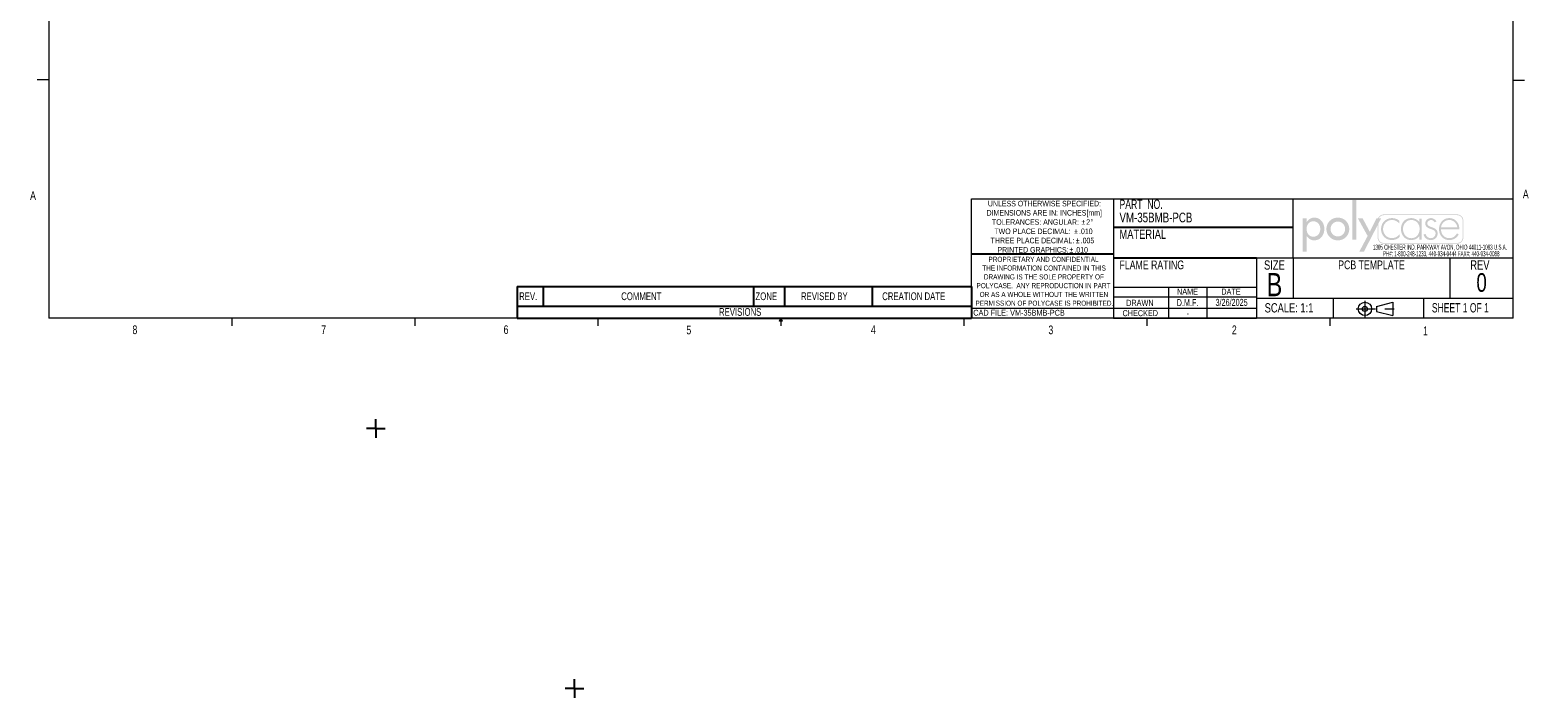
# Paper-space layout 'Sheet1' of a CAD drawing. Header units: inches. Extents: x 0.4 to 16.6, y -3.7 to 15.5.
# Tile 1 of 2: x 0.4 to 16.6, y -3.7 to 3.5. Entities that reach past the tile are written whole.
import ezdxf

# ---------------------------------------------------------------- set-up
doc = ezdxf.new("R2010")
doc.units = ezdxf.units.IN
doc.header["$MEASUREMENT"] = 0
doc.linetypes.add('SLD-Center', pattern=[0.75, 0.6, -0.05, 0.05, -0.05])
doc.linetypes.add('SLD-Solid', pattern=[0])
doc.layers.add('FORMAT', color=7, linetype='SLD-Solid')
doc.layers.add('SLD-0', color=7, linetype='SLD-Solid')
doc.styles.add('SLDTEXTSTYLE0', font='TXT', dxfattribs={"width": 0.525406})
doc.styles.add('SLDTEXTSTYLE1', font='TXT', dxfattribs={"width": 0.75})
doc.styles.add('SLDTEXTSTYLE2', font='TXT', dxfattribs={"width": 0.6875})
doc.styles.add('SLDTEXTSTYLE3', font='TXT', dxfattribs={"width": 0.694444})

# ---------------------------------------------------------------- blocks, each defined once
blk = doc.blocks.new('ThirdAngleProjectionBlock')
at = {"color": 7, "linetype": 'SLD-Center', "lineweight": 18}
for p, q in [((0.275, 0.506), (0.275, 0)), ((0, 0.253), (1.202, 0.253))]:
    blk.add_line(p, q, dxfattribs=at)
at = {"color": 7, "linetype": 'SLD-Solid', "lineweight": 18}
for p, q in [((0.632, 0.332), (1.13, 0.459)), ((0.632, 0.332), (0.632, 0.174)), ((0.632, 0.174), (1.13, 0.048)), ((1.13, 0.459), (1.13, 0.048))]:
    blk.add_line(p, q, dxfattribs=at)
for radius in [0.206, 0.0789]:
    blk.add_circle((0.275, 0.253), radius, dxfattribs=at)
blk = doc.blocks.new('SW_NOTE_0')
at = {"color": 0, "linetype": 'Continuous', "lineweight": 0, "char_height": 0.055, "attachment_point": 2, "style": 'SLDTEXTSTYLE0'}
for s, insert in [('1305 CHESTER IND. PARKWAY AVON, OHIO 44011-1083 U.S.A.', (0.742, 0.071)), ('PH#: 1-800-248-1233, 440-934-0444 FAX#: 440-934-0088', (0.756, 0))]:
    blk.add_mtext(s, dxfattribs=dict(at, insert=insert))
blk = doc.blocks.new('Block2')
at = {"linetype": 'Continuous'}
blk.add_hatch(color=7, dxfattribs=at).paths.add_polyline_path([(1.559, 0.355), (1.559, 1.505), (1.44, 1.505), (1.44, 0.355)], flags=0)
h = blk.add_hatch(color=7, dxfattribs=at)
edge = h.paths.add_edge_path(flags=0)
edge.add_spline(control_points=[(0.122, 0.452), (0.17, 0.382), (0.245, 0.334), (0.333, 0.334)], knot_values=[4, 4, 4, 4, 5, 5, 5, 5], weights=[1, 1, 1, 1], degree=3, periodic=0)
edge.add_spline(control_points=[(0.333, 0.334), (0.523, 0.334), (0.629, 0.492), (0.629, 0.669)], knot_values=[3, 3, 3, 3, 4, 4, 4, 4], weights=[1, 1, 1, 1], degree=3, periodic=0)
edge.add_spline(control_points=[(0.629, 0.669), (0.629, 0.839), (0.517, 0.994), (0.338, 0.994)], knot_values=[2, 2, 2, 2, 3, 3, 3, 3], weights=[1, 1, 1, 1], degree=3, periodic=0)
edge.add_spline(control_points=[(0.338, 0.994), (0.245, 0.994), (0.171, 0.946), (0.122, 0.872)], knot_values=[1, 1, 1, 1, 2, 2, 2, 2], weights=[1, 1, 1, 1], degree=3, periodic=0)
edge.add_line((0.122, 0.872), (0.119, 0.872))
edge.add_line((0.119, 0.872), (0.119, 0.975))
edge.add_line((0.119, 0.975), (0, 0.975))
edge.add_line((0, 0.975), (0, 0))
edge.add_line((0, 0), (0.119, 0))
edge.add_line((0.119, 0), (0.119, 0.452))
edge.add_line((0.119, 0.452), (0.122, 0.452))
edge = h.paths.add_edge_path(flags=0)
edge.add_spline(control_points=[(0.113, 0.665), (0.113, 0.78), (0.185, 0.888), (0.309, 0.888), (0.437, 0.888), (0.51, 0.786), (0.51, 0.665)], knot_values=[0, 0, 0, 0, 1, 1, 1, 2, 2, 2, 2], weights=[1, 1, 1, 1, 1, 1, 1], degree=3, periodic=0)
edge.add_spline(control_points=[(0.51, 0.665), (0.51, 0.543), (0.439, 0.44), (0.309, 0.44), (0.183, 0.44), (0.113, 0.549), (0.113, 0.665)], knot_values=[2, 2, 2, 2, 3, 3, 3, 4, 4, 4, 4], weights=[1, 1, 1, 1, 1, 1, 1], degree=3, periodic=0)
h = blk.add_hatch(color=7, dxfattribs=at)
edge = h.paths.add_edge_path(flags=0)
edge.add_spline(control_points=[(0.69, 0.664), (0.69, 0.477), (0.836, 0.334), (1.022, 0.334), (1.207, 0.334), (1.353, 0.477), (1.353, 0.664)], knot_values=[0, 0, 0, 0, 1, 1, 1, 2, 2, 2, 2], weights=[1, 1, 1, 1, 1, 1, 1], degree=3, periodic=0)
edge.add_spline(control_points=[(1.353, 0.664), (1.353, 0.851), (1.207, 0.994), (1.022, 0.994), (0.836, 0.994), (0.69, 0.851), (0.69, 0.664)], knot_values=[2, 2, 2, 2, 3, 3, 3, 4, 4, 4, 4], weights=[1, 1, 1, 1, 1, 1, 1], degree=3, periodic=0)
edge = h.paths.add_edge_path(flags=0)
edge.add_spline(control_points=[(1.234, 0.664), (1.234, 0.547), (1.139, 0.448), (1.022, 0.448), (0.904, 0.448), (0.81, 0.547), (0.81, 0.664)], knot_values=[0, 0, 0, 0, 1, 1, 1, 2, 2, 2, 2], weights=[1, 1, 1, 1, 1, 1, 1], degree=3, periodic=0)
edge.add_spline(control_points=[(0.81, 0.664), (0.81, 0.782), (0.904, 0.88), (1.022, 0.88), (1.139, 0.88), (1.234, 0.782), (1.234, 0.664)], knot_values=[2, 2, 2, 2, 3, 3, 3, 4, 4, 4, 4], weights=[1, 1, 1, 1, 1, 1, 1], degree=3, periodic=0)
h = blk.add_hatch(color=7, dxfattribs=at)
edge = h.paths.add_edge_path(flags=0)
edge.add_spline(control_points=[(4.669, 0.413), (4.669, 0.316), (4.59, 0.237), (4.493, 0.237)], knot_values=[7, 7, 7, 7, 8, 8, 8, 8], weights=[1, 1, 1, 1], degree=3, periodic=0)
edge.add_line((4.493, 0.237), (2.356, 0.237))
edge.add_spline(control_points=[(2.356, 0.237), (2.259, 0.237), (2.18, 0.316), (2.18, 0.413)], knot_values=[1, 1, 1, 1, 2, 2, 2, 2], weights=[1, 1, 1, 1], degree=3, periodic=0)
edge.add_line((2.18, 0.413), (2.18, 0.781))
edge.add_line((2.18, 0.781), (1.778, 0))
edge.add_line((1.778, 0), (1.643, 0))
edge.add_line((1.643, 0), (1.887, 0.461))
edge.add_line((1.887, 0.461), (1.603, 0.975))
edge.add_line((1.603, 0.975), (1.742, 0.975))
edge.add_line((1.742, 0.975), (1.952, 0.582))
edge.add_line((1.952, 0.582), (2.146, 0.975))
edge.add_line((2.146, 0.975), (2.192, 0.975))
edge.add_spline(control_points=[(2.192, 0.975), (2.218, 1.041), (2.282, 1.087), (2.356, 1.087)], knot_values=[3.233464, 3.233464, 3.233464, 3.233464, 4, 4, 4, 4], weights=[1, 1, 1, 1], degree=3, periodic=0)
edge.add_line((2.356, 1.087), (4.493, 1.087))
edge.add_spline(control_points=[(4.493, 1.087), (4.59, 1.087), (4.669, 1.008), (4.669, 0.911)], knot_values=[5, 5, 5, 5, 6, 6, 6, 6], weights=[1, 1, 1, 1], degree=3, periodic=0)
edge.add_line((4.669, 0.911), (4.669, 0.413))
edge = h.paths.add_edge_path(flags=0)
edge.add_line((2.215, 0.975), (2.28, 0.975))
edge.add_line((2.28, 0.975), (2.201, 0.821))
edge.add_line((2.201, 0.821), (2.201, 0.413))
edge.add_spline(control_points=[(2.201, 0.413), (2.201, 0.327), (2.271, 0.258), (2.356, 0.258)], knot_values=[2, 2, 2, 2, 3, 3, 3, 3], weights=[1, 1, 1, 1], degree=3, periodic=0)
edge.add_line((2.356, 0.258), (4.493, 0.258))
edge.add_spline(control_points=[(4.493, 0.258), (4.579, 0.258), (4.649, 0.327), (4.649, 0.413)], knot_values=[4, 4, 4, 4, 5, 5, 5, 5], weights=[1, 1, 1, 1], degree=3, periodic=0)
edge.add_line((4.649, 0.413), (4.649, 0.911))
edge.add_spline(control_points=[(4.649, 0.911), (4.649, 0.997), (4.579, 1.066), (4.493, 1.066)], knot_values=[6, 6, 6, 6, 7, 7, 7, 7], weights=[1, 1, 1, 1], degree=3, periodic=0)
edge.add_line((4.493, 1.066), (2.356, 1.066))
edge.add_spline(control_points=[(2.356, 1.066), (2.293, 1.066), (2.239, 1.029), (2.215, 0.975)], knot_values=[0, 0, 0, 0, 0.732403, 0.732403, 0.732403, 0.732403], weights=[1, 1, 1, 1], degree=3, periodic=0)
h = blk.add_hatch(color=7, dxfattribs=at)
edge = h.paths.add_edge_path(flags=0)
edge.add_spline(control_points=[(2.806, 0.905), (2.745, 0.957), (2.672, 0.98), (2.593, 0.98)], knot_values=[8, 8, 8, 8, 9, 9, 9, 9], weights=[1, 1, 1, 1], degree=3, periodic=0)
edge.add_spline(control_points=[(2.593, 0.98), (2.413, 0.98), (2.278, 0.84), (2.278, 0.662)], knot_values=[7, 7, 7, 7, 8, 8, 8, 8], weights=[1, 1, 1, 1], degree=3, periodic=0)
edge.add_spline(control_points=[(2.278, 0.662), (2.278, 0.484), (2.41, 0.342), (2.592, 0.342)], knot_values=[6, 6, 6, 6, 7, 7, 7, 7], weights=[1, 1, 1, 1], degree=3, periodic=0)
edge.add_spline(control_points=[(2.592, 0.342), (2.674, 0.342), (2.752, 0.372), (2.814, 0.427)], knot_values=[5, 5, 5, 5, 6, 6, 6, 6], weights=[1, 1, 1, 1], degree=3, periodic=0)
edge.add_line((2.814, 0.427), (2.814, 0.507))
edge.add_spline(control_points=[(2.814, 0.507), (2.759, 0.44), (2.676, 0.398), (2.589, 0.398)], knot_values=[3, 3, 3, 3, 4, 4, 4, 4], weights=[1, 1, 1, 1], degree=3, periodic=0)
edge.add_spline(control_points=[(2.589, 0.398), (2.445, 0.398), (2.337, 0.523), (2.337, 0.662)], knot_values=[2, 2, 2, 2, 3, 3, 3, 3], weights=[1, 1, 1, 1], degree=3, periodic=0)
edge.add_spline(control_points=[(2.337, 0.662), (2.337, 0.802), (2.446, 0.925), (2.59, 0.925)], knot_values=[1, 1, 1, 1, 2, 2, 2, 2], weights=[1, 1, 1, 1], degree=3, periodic=0)
edge.add_spline(control_points=[(2.59, 0.925), (2.678, 0.925), (2.748, 0.889), (2.806, 0.825)], knot_values=[0, 0, 0, 0, 1, 1, 1, 1], weights=[1, 1, 1, 1], degree=3, periodic=0)
edge.add_line((2.806, 0.825), (2.806, 0.905))
h = blk.add_hatch(color=7, dxfattribs=at)
edge = h.paths.add_edge_path(flags=0)
edge.add_spline(control_points=[(3.392, 0.861), (3.34, 0.938), (3.25, 0.98), (3.156, 0.98)], knot_values=[6, 6, 6, 6, 7, 7, 7, 7], weights=[1, 1, 1, 1], degree=3, periodic=0)
edge.add_spline(control_points=[(3.156, 0.98), (2.972, 0.98), (2.857, 0.844), (2.857, 0.665)], knot_values=[5, 5, 5, 5, 6, 6, 6, 6], weights=[1, 1, 1, 1], degree=3, periodic=0)
edge.add_spline(control_points=[(2.857, 0.665), (2.857, 0.486), (2.973, 0.342), (3.159, 0.342)], knot_values=[4, 4, 4, 4, 5, 5, 5, 5], weights=[1, 1, 1, 1], degree=3, periodic=0)
edge.add_spline(control_points=[(3.159, 0.342), (3.249, 0.342), (3.347, 0.387), (3.392, 0.465)], knot_values=[3, 3, 3, 3, 4, 4, 4, 4], weights=[1, 1, 1, 1], degree=3, periodic=0)
edge.add_line((3.392, 0.465), (3.395, 0.465))
edge.add_line((3.395, 0.465), (3.395, 0.355))
edge.add_line((3.395, 0.355), (3.454, 0.355))
edge.add_line((3.454, 0.355), (3.454, 0.967))
edge.add_line((3.454, 0.967), (3.395, 0.967))
edge.add_line((3.395, 0.967), (3.395, 0.861))
edge.add_line((3.395, 0.861), (3.392, 0.861))
edge = h.paths.add_edge_path(flags=0)
edge.add_spline(control_points=[(3.398, 0.672), (3.398, 0.525), (3.314, 0.397), (3.157, 0.397), (3.009, 0.397), (2.916, 0.525), (2.916, 0.665)], knot_values=[0, 0, 0, 0, 1, 1, 1, 2, 2, 2, 2], weights=[1, 1, 1, 1, 1, 1, 1], degree=3, periodic=0)
edge.add_spline(control_points=[(2.916, 0.665), (2.916, 0.798), (3.013, 0.925), (3.153, 0.925), (3.302, 0.925), (3.398, 0.814), (3.398, 0.672)], knot_values=[2, 2, 2, 2, 3, 3, 3, 4, 4, 4, 4], weights=[1, 1, 1, 1, 1, 1, 1], degree=3, periodic=0)
h = blk.add_hatch(color=7, dxfattribs=at)
edge = h.paths.add_edge_path(flags=0)
edge.add_spline(control_points=[(3.731, 0.98), (3.793, 0.98), (3.861, 0.939), (3.887, 0.882)], knot_values=[11, 11, 11, 11, 12, 12, 12, 12], weights=[1, 1, 1, 1], degree=3, periodic=0)
edge.add_line((3.887, 0.882), (3.836, 0.856))
edge.add_spline(control_points=[(3.836, 0.856), (3.816, 0.898), (3.776, 0.925), (3.728, 0.925)], knot_values=[0, 0, 0, 0, 1, 1, 1, 1], weights=[1, 1, 1, 1], degree=3, periodic=0)
edge.add_spline(control_points=[(3.728, 0.925), (3.677, 0.925), (3.624, 0.882), (3.624, 0.829)], knot_values=[1, 1, 1, 1, 2, 2, 2, 2], weights=[1, 1, 1, 1], degree=3, periodic=0)
edge.add_spline(control_points=[(3.624, 0.829), (3.624, 0.682), (3.922, 0.754), (3.922, 0.533)], knot_values=[2, 2, 2, 2, 3, 3, 3, 3], weights=[1, 1, 1, 1], degree=3, periodic=0)
edge.add_spline(control_points=[(3.922, 0.533), (3.922, 0.42), (3.834, 0.342), (3.724, 0.342)], knot_values=[3, 3, 3, 3, 4, 4, 4, 4], weights=[1, 1, 1, 1], degree=3, periodic=0)
edge.add_spline(control_points=[(3.724, 0.342), (3.622, 0.342), (3.539, 0.404), (3.514, 0.503)], knot_values=[4, 4, 4, 4, 5, 5, 5, 5], weights=[1, 1, 1, 1], degree=3, periodic=0)
edge.add_line((3.514, 0.503), (3.572, 0.522))
edge.add_spline(control_points=[(3.572, 0.522), (3.595, 0.449), (3.644, 0.397), (3.724, 0.397)], knot_values=[6, 6, 6, 6, 7, 7, 7, 7], weights=[1, 1, 1, 1], degree=3, periodic=0)
edge.add_spline(control_points=[(3.724, 0.397), (3.801, 0.397), (3.862, 0.458), (3.862, 0.535)], knot_values=[7, 7, 7, 7, 8, 8, 8, 8], weights=[1, 1, 1, 1], degree=3, periodic=0)
edge.add_spline(control_points=[(3.862, 0.535), (3.862, 0.611), (3.804, 0.635), (3.743, 0.656)], knot_values=[8, 8, 8, 8, 9, 9, 9, 9], weights=[1, 1, 1, 1], degree=3, periodic=0)
edge.add_spline(control_points=[(3.743, 0.656), (3.659, 0.686), (3.564, 0.722), (3.564, 0.825)], knot_values=[9, 9, 9, 9, 10, 10, 10, 10], weights=[1, 1, 1, 1], degree=3, periodic=0)
edge.add_spline(control_points=[(3.564, 0.825), (3.564, 0.918), (3.642, 0.98), (3.731, 0.98)], knot_values=[10, 10, 10, 10, 11, 11, 11, 11], weights=[1, 1, 1, 1], degree=3, periodic=0)
h = blk.add_hatch(color=7, dxfattribs=at)
edge = h.paths.add_edge_path(flags=0)
edge.add_spline(control_points=[(4.554, 0.656), (4.555, 0.832), (4.445, 0.98), (4.26, 0.98)], knot_values=[6, 6, 6, 6, 7, 7, 7, 7], weights=[1, 1, 1, 1], degree=3, periodic=0)
edge.add_spline(control_points=[(4.26, 0.98), (4.081, 0.98), (3.963, 0.833), (3.963, 0.662)], knot_values=[5, 5, 5, 5, 6, 6, 6, 6], weights=[1, 1, 1, 1], degree=3, periodic=0)
edge.add_spline(control_points=[(3.963, 0.662), (3.963, 0.489), (4.078, 0.342), (4.26, 0.342)], knot_values=[4, 4, 4, 4, 5, 5, 5, 5], weights=[1, 1, 1, 1], degree=3, periodic=0)
edge.add_spline(control_points=[(4.26, 0.342), (4.38, 0.342), (4.478, 0.401), (4.534, 0.507)], knot_values=[3, 3, 3, 3, 4, 4, 4, 4], weights=[1, 1, 1, 1], degree=3, periodic=0)
edge.add_line((4.534, 0.507), (4.484, 0.537))
edge.add_spline(control_points=[(4.484, 0.537), (4.44, 0.454), (4.363, 0.398), (4.268, 0.398)], knot_values=[1, 1, 1, 1, 2, 2, 2, 2], weights=[1, 1, 1, 1], degree=3, periodic=0)
edge.add_spline(control_points=[(4.268, 0.398), (4.126, 0.398), (4.019, 0.501), (4.023, 0.656)], knot_values=[0, 0, 0, 0, 1, 1, 1, 1], weights=[1, 1, 1, 1], degree=3, periodic=0)
edge.add_line((4.023, 0.656), (4.554, 0.656))
edge = h.paths.add_edge_path(flags=0)
edge.add_spline(control_points=[(4.023, 0.712), (4.033, 0.827), (4.136, 0.925), (4.261, 0.925)], knot_values=[1, 1, 1, 1, 2, 2, 2, 2], weights=[1, 1, 1, 1], degree=3, periodic=0)
edge.add_spline(control_points=[(4.261, 0.925), (4.387, 0.925), (4.48, 0.824), (4.494, 0.712)], knot_values=[0, 0, 0, 0, 1, 1, 1, 1], weights=[1, 1, 1, 1], degree=3, periodic=0)
edge.add_line((4.494, 0.712), (4.023, 0.712))
blk = doc.blocks.new('POLYCASE LOGO')
at = {"color": 7, "linetype": 'Continuous', "xscale": 0.37, "yscale": 0.37, "zscale": 0.37}
blk.add_blockref('Block2', (0.101, -0.571), dxfattribs=at)
at = {"color": 7, "linetype": 'Continuous', "lineweight": 0}
blk.add_blockref('SW_NOTE_0', (0.835, -0.564), dxfattribs=at)
blk = doc.blocks.new('SW_NOTE_0_1')
at = {"color": 0, "linetype": 'Continuous', "lineweight": 0, "char_height": 0.06, "attachment_point": 2, "style": 'SLDTEXTSTYLE1'}
for s, insert in [('UNLESS OTHERWISE SPECIFIED:', (0.567, 0.077)), ('DIMENSIONS ARE IN: INCHES[mm]', (0.565, -0.022)), ('TOLERANCES: ANGULAR:', (0.47, -0.121)), ('%%p', (0.986, -0.121)), ('2', (1.037, -0.121)), ('%%d', (1.077, -0.121)), ('THREE PLACE DECIMAL:', (0.438, -0.32)), ('TWO PLACE DECIMAL:', (0.438, -0.221)), ('%%p', (0.907, -0.221)), ('%%p', (0.925, -0.32)), ('.010', (1.012, -0.221)), ('.005', (1.03, -0.32)), ('PRINTED GRAPHICS:', (0.444, -0.42)), ('%%p', (0.857, -0.42)), ('.010', (0.962, -0.42))]:
    blk.add_mtext(s, dxfattribs=dict(at, insert=insert))
blk = doc.blocks.new('SW_NOTE_0_2')
at = {"color": 0, "linetype": 'Continuous', "lineweight": 0, "char_height": 0.055, "attachment_point": 2, "style": 'SLDTEXTSTYLE1'}
for s, insert in [('PROPRIETARY AND CONFIDENTIAL', (0.583, 0.071)), ('THE INFORMATION CONTAINED IN THIS', (0.589, -0.023)), ('DRAWING IS THE SOLE PROPERTY OF', (0.587, -0.118)), ('POLYCASE.  ANY REPRODUCTION IN PART', (0.583, -0.212)), ('OR AS A WHOLE WITHOUT THE WRITTEN', (0.587, -0.307)), ('PERMISSION OF POLYCASE IS PROHIBITED.', (0.592, -0.401))]:
    blk.add_mtext(s, dxfattribs=dict(at, insert=insert))
blk = doc.blocks.new('SW_TABLEANNOTATION_0')
at = {"layer": 'SLD-0', "color": 0}
for p, q in [((0, 0), (0, -0.209)), ((0, 0), (0.278, 0)), ((0.278, 0), (0.278, -0.209)), ((0.278, 0), (2.542, 0)), ((2.542, 0), (2.542, -0.209)), ((2.542, 0), (2.875, 0)), ((2.875, 0), (2.875, -0.209)), ((2.875, 0), (3.819, 0)), ((3.819, 0), (3.819, -0.209)), ((3.819, 0), (4.886, 0)), ((4.886, 0), (4.886, -0.209)), ((0, -0.209), (0, -0.338)), ((0, -0.209), (0.278, -0.209)), ((0.278, -0.209), (2.542, -0.209)), ((2.542, -0.209), (2.875, -0.209)), ((2.875, -0.209), (3.819, -0.209)), ((3.819, -0.209), (4.886, -0.209)), ((4.886, -0.209), (4.886, -0.338)), ((0, -0.338), (0.278, -0.338)), ((0.278, -0.338), (2.542, -0.338)), ((2.542, -0.338), (2.875, -0.338)), ((2.875, -0.338), (3.819, -0.338)), ((3.819, -0.338), (4.886, -0.338))]:
    blk.add_line(p, q, dxfattribs=at)
at = {"layer": 'SLD-0', "color": 0, "attachment_point": 1, "style": 'SLDTEXTSTYLE1'}
for s, insert, char_height in [('REV.', (0.021, -0.062), 0.0833), ('COMMENT', (1.119, -0.062), 0.0833), ('ZONE', (2.563, -0.062), 0.0833), ('REVISED BY', (3.053, -0.062), 0.0833), ('CREATION DATE', (3.926, -0.062), 0.08333), ('REVISIONS', (2.171, -0.231), 0.0833)]:
    blk.add_mtext(s, dxfattribs=dict(at, insert=insert, char_height=char_height))
blk = doc.blocks.new('SW_CENTERMARKSYMBOL_3')
at = {"layer": 'SLD-0', "color": 0}
for q in [(-0.1, 0), (0, 0.1), (0, -0.1), (0.1, 0)]:
    blk.add_line((0, 0), q, dxfattribs=at)
blk = doc.blocks.new('SW_CENTERMARKSYMBOL_10')
at = {"layer": 'SLD-0', "color": 0}
for q in [(-0.1, 0), (0, 0.1), (0, -0.1), (0.1, 0)]:
    blk.add_line((0, 0), q, dxfattribs=at)

psp = doc.layouts.new('Sheet1')

# ---------------------------------------------------------------- linework, layer by layer
at = {"color": 7, "linetype": 'SLD-Solid', "lineweight": 18}
for p, q in [((0.6263, 10.6421), (0.6263, 0.3921)), ((16.3763, 0.3921), (16.3763, 10.6421)), ((0.6263, 2.9546), (0.5013, 2.9546)), ((16.3763, 2.9503), (16.5013, 2.9503)), ((10.5516, 0.3921), (10.5516, 1.6753)), ((10.5516, 1.6753), (16.3763, 1.6753)), ((12.0776, 1.6753), (12.0776, 0.3921)), ((13.6175, 1.0401), (16.3763, 1.0401)), ((14.0131, 1.0401), (14.0131, 0.605)), ((15.6981, 1.0401), (15.6981, 0.605)), ((13.6175, 0.7208), (12.0776, 0.7208)), ((12.67, 0.7208), (12.67, 0.3921)), ((13.0816, 0.7208), (13.0816, 0.3921)), ((10.5516, 0.5), (13.6175, 0.5)), ((12.0776, 0.6191), (13.6175, 0.6191)), ((13.6175, 0.605), (16.3763, 0.605)), ((14.4407, 0.605), (14.4407, 0.3921)), ((15.4126, 0.605), (15.4126, 0.3921)), ((16.3763, 0.3921), (0.6263, 0.3921)), ((2.5948, 0.3921), (2.5948, 0.3073)), ((4.5635, 0.3921), (4.5635, 0.3073)), ((6.5323, 0.3921), (6.5323, 0.3073)), ((8.4878, 0.3575), (8.501, 0.3921)), ((8.5136, 0.3575), (8.4878, 0.3575)), ((8.501, 0.3921), (8.501, 0.3073)), ((8.501, 0.3921), (8.5136, 0.3575)), ((10.4698, 0.3921), (10.4698, 0.3073)), ((12.0776, 0.3921), (13.6175, 0.3921)), ((12.4385, 0.3921), (12.4385, 0.3073)), ((14.4073, 0.3921), (14.4073, 0.3073))]:
    psp.add_line(p, q, dxfattribs=at)
at = {"layer": 'SLD-0', "lineweight": 18}
for p, q in [((14.0131, 1.0401), (14.0131, 1.6753)), ((13.6175, 1.0401), (13.6175, 0.3921))]:
    psp.add_line(p, q, dxfattribs=at)
at = {"layer": 'SLD-0', "color": 7}
for p, q in [((14.0131, 1.3651), (12.0776, 1.3651)), ((12.0776, 1.0781), (10.5516, 1.0781)), ((12.0776, 1.0401), (13.6175, 1.0401))]:
    psp.add_line(p, q, dxfattribs=at)

# ---------------------------------------------------------------- block references
at = {"color": 7, "linetype": 'Continuous', "lineweight": 0}
for name, p in [('SW_NOTE_0_1', (10.7692, 1.5759)), ('SW_NOTE_0_2', (10.7434, 0.9804))]:
    psp.add_blockref(name, p, dxfattribs=at)
at = {"color": 7, "linetype": 'Continuous'}
psp.add_blockref('POLYCASE LOGO', (14.0131, 1.6753), dxfattribs=at)
at = {"color": 7, "linetype": 'Continuous', "xscale": 0.35, "yscale": 0.35, "zscale": 0.35}
psp.add_blockref('ThirdAngleProjectionBlock', (14.6875, 0.4018), dxfattribs=at)
at = {"layer": 'SLD-0'}
for name, p in [('SW_TABLEANNOTATION_0', (5.6651, 0.7303)), ('SW_CENTERMARKSYMBOL_10', (4.1454, -0.7966)), ('SW_CENTERMARKSYMBOL_3', (6.2804, -3.593))]:
    psp.add_blockref(name, p, dxfattribs=at)

# ---------------------------------------------------------------- texts
at = {"color": 7, "linetype": 'Continuous', "lineweight": 0}
for s, insert, char_height, attachment_point, style in [('A', (0.426, 1.7559), 0.0937, 1, 'SLDTEXTSTYLE1'), ('PART  NO.', (12.1435, 1.6663), 0.1, 1, 'SLDTEXTSTYLE3'), ('A', (16.4821, 1.7726), 0.0937, 1, 'SLDTEXTSTYLE1'), ('SIZE', (13.6983, 1.0123), 0.1, 1, 'SLDTEXTSTYLE1'), ('PCB TEMPLATE', (14.854, 1.0112), 0.09375, 2, 'SLDTEXTSTYLE1'), ('REV', (15.917, 1.0132), 0.1, 1, 'SLDTEXTSTYLE1'), ('B', (13.8105, 0.8769), 0.25, 2, 'SLDTEXTSTYLE1'), ('0', (16.0384, 0.8744), 0.2, 2, 'SLDTEXTSTYLE1'), ('NAME', (12.8753, 0.7086), 0.065, 2, 'SLDTEXTSTYLE1'), ('DATE', (13.3428, 0.7086), 0.065, 2, 'SLDTEXTSTYLE1'), ('DRAWN', (12.2158, 0.5882), 0.065, 1, 'SLDTEXTSTYLE1'), ('D.M.F.', (12.8754, 0.5961), 0.075, 2, 'SLDTEXTSTYLE1'), ('3/26/2025', (13.3492, 0.5983), 0.075, 2, 'SLDTEXTSTYLE1'), ('SCALE: 1:1', (13.7049, 0.5521), 0.1, 1, 'SLDTEXTSTYLE1'), ('SHEET 1 OF 1', (15.5035, 0.5524), 0.1, 1, 'SLDTEXTSTYLE2'), ('CAD FILE: VM-35BMB-PCB', (10.5709, 0.4806), 0.0625, 1, 'SLDTEXTSTYLE1'), ('CHECKED', (12.1764, 0.4774), 0.065, 1, 'SLDTEXTSTYLE1'), ('-', (12.8774, 0.4818), 0.075, 2, 'SLDTEXTSTYLE1'), ('8', (1.5268, 0.313), 0.0937, 1, 'SLDTEXTSTYLE1'), ('7', (3.5574, 0.3133), 0.0937, 1, 'SLDTEXTSTYLE1'), ('6', (5.5188, 0.3137), 0.0937, 1, 'SLDTEXTSTYLE1'), ('5', (7.4851, 0.3106), 0.0937, 1, 'SLDTEXTSTYLE1'), ('4', (9.4701, 0.3137), 0.0937, 1, 'SLDTEXTSTYLE1'), ('3', (11.3788, 0.3116), 0.0937, 1, 'SLDTEXTSTYLE1'), ('2', (13.3523, 0.3124), 0.0937, 1, 'SLDTEXTSTYLE1'), ('1', (15.4083, 0.3014), 0.0937, 1, 'SLDTEXTSTYLE1')]:
    psp.add_mtext(s, dxfattribs=dict(at, insert=insert, char_height=char_height, attachment_point=attachment_point, style=style))
at = {"layer": 'FORMAT', "color": 7, "insert": (12.1435, 1.5258), "char_height": 0.104167, "attachment_point": 1, "style": 'SLDTEXTSTYLE1'}
psp.add_mtext('VM-35BMB-PCB', dxfattribs=at)
at = {"layer": 'SLD-0', "attachment_point": 1, "style": 'SLDTEXTSTYLE1'}
for s, insert, char_height in [('MATERIAL', (12.1435, 1.3438), 0.1), ('FLAME RATING', (12.1435, 1.0108), 0.09375)]:
    psp.add_mtext(s, dxfattribs=dict(at, insert=insert, char_height=char_height))

doc.saveas('drawing.dxf')
